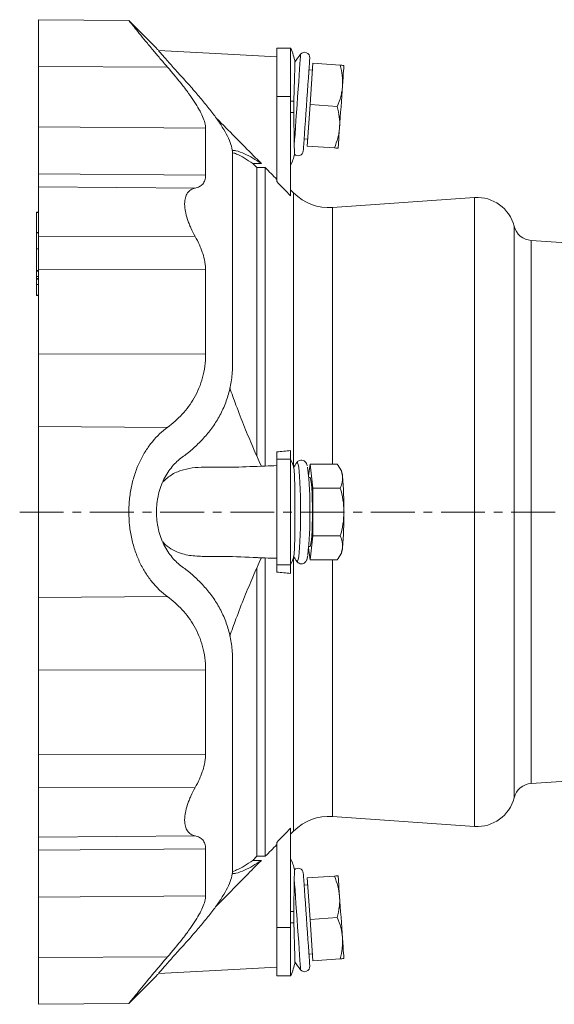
# Model space of a CAD drawing. Header units: millimetres. Extents: x 56 to 764, y -19 to 614.
# Tile 4 of 7: x 58 to 213, y 325 to 610. Entities that reach past the tile are written whole.
import ezdxf

# ---------------------------------------------------------------- set-up
doc = ezdxf.new("R2010")
doc.units = ezdxf.units.MM
doc.linetypes.add('CENTERX2', pattern=[20.32, 12.7, -2.54, 2.54, -2.54])
doc.layers.add('FORMAT', color=7, linetype='Continuous')

msp = doc.modelspace()

# ---------------------------------------------------------------- linework, layer by layer
at = {"color": 7, "linetype": 'Continuous', "lineweight": 15}
for p, q in [((89.69, 609.82), (63.45, 610.05)), ((63.45, 596.53), (63.45, 610.05)), ((97.64, 601.82), (89.7, 609.76)), ((136.45, 601.78), (132.45, 601.78)), ((132.45, 601.78), (132.45, 587.82)), ((136.45, 601.78), (136.45, 587.82)), ((63.45, 596.53), (63.45, 579.01)), ((142.75, 595.45), (141.76, 595.52)), ((142.06, 585.47), (142.89, 597.44)), ((142.89, 597.44), (150.8, 596.89)), ((132.45, 587.82), (132.45, 563.22)), ((136.45, 587.82), (136.45, 559.08)), ((141.22, 573.5), (142.06, 585.47)), ((142.06, 585.47), (149.96, 584.92)), ((63.45, 579.01), (63.45, 565.42)), ((111.83, 565.08), (111.83, 578.62)), ((140.36, 575.56), (141.36, 575.5)), ((141.22, 573.5), (149.13, 572.95)), ((119.64, 510.27), (119.64, 571.4)), ((125.51, 568.4), (126.65, 567.24)), ((125.51, 568.4), (127.98, 568.4)), ((126.65, 567.24), (126.65, 483.89)), ((126.65, 567.24), (129.12, 567.24)), ((129.12, 567.24), (129.12, 480.91)), ((63.45, 565.42), (63.45, 561.71)), ((63.45, 547.4), (63.45, 561.71)), ((137.32, 559.92), (136.45, 560.79)), ((189.69, 558.59), (148.59, 555.71)), ((63.45, 554.33), (62.95, 554.33)), ((62.95, 554.29), (62.95, 554.33)), ((62.95, 554.29), (62.95, 548.5)), ((62.95, 548.37), (62.95, 548.5)), ((62.95, 548.37), (62.95, 543.78)), ((63.45, 537.89), (63.45, 547.4)), ((275.38, 541.34), (206.07, 546.18)), ((63.45, 543.78), (62.95, 543.78)), ((62.95, 543.75), (62.95, 543.78)), ((62.95, 543.75), (62.95, 537.49)), ((62.95, 537.32), (62.95, 537.49)), ((62.95, 537.32), (62.95, 535.8)), ((62.95, 535.76), (62.95, 535.8)), ((62.95, 535.76), (63.45, 535.76)), ((62.95, 535.76), (62.95, 535.17)), ((63.45, 513.4), (63.45, 537.89)), ((111.83, 537.64), (111.83, 513.24)), ((62.95, 535), (62.95, 535.17)), ((62.95, 535), (62.95, 533.47)), ((62.95, 533.44), (62.95, 533.47)), ((62.95, 533.44), (63.45, 533.44)), ((62.95, 533.44), (62.95, 530.35)), ((62.95, 530.26), (62.95, 530.35)), ((62.95, 530.26), (63.45, 530.26)), ((63.45, 492.38), (63.45, 513.4)), ((63.45, 442.87), (63.45, 492.38)), ((132.45, 485.02), (132.45, 482.87)), ((136.45, 485.38), (136.45, 482.87)), ((132.45, 482.87), (132.45, 452.38)), ((136.45, 482.87), (136.45, 452.38)), ((138.24, 481.91), (138.21, 481.87)), ((142.06, 481.48), (141.65, 478.12)), ((142.89, 474.55), (142.06, 481.48)), ((142.06, 481.48), (149.96, 481.48)), ((129.12, 480.91), (127.97, 480.91)), ((151.13, 479.54), (150.53, 480.59)), ((142.06, 477.62), (141.69, 477.62)), ((142.89, 460.7), (142.89, 474.55)), ((142.89, 474.55), (150.8, 474.55)), ((142.06, 453.77), (142.89, 460.7)), ((142.89, 460.7), (150.8, 460.7)), ((141.65, 457.12), (142.06, 453.77)), ((141.69, 457.62), (142.06, 457.62)), ((127.97, 454.34), (129.12, 454.34)), ((129.12, 454.34), (129.12, 368.01)), ((138.21, 453.37), (138.24, 453.34)), ((142.06, 453.77), (149.96, 453.77)), ((150.53, 454.66), (151.13, 455.71)), ((126.65, 451.35), (126.65, 368.01)), ((132.45, 452.38), (132.45, 450.23)), ((136.45, 452.38), (136.45, 449.87)), ((63.45, 442.87), (63.45, 421.85)), ((119.64, 424.98), (119.64, 363.85)), ((63.45, 421.85), (63.45, 397.36)), ((111.83, 397.6), (111.83, 422.01)), ((63.45, 397.36), (63.45, 387.85)), ((206.07, 389.06), (275.38, 393.91)), ((63.45, 387.85), (63.45, 373.54)), ((148.59, 379.54), (189.69, 376.66)), ((136.45, 376.16), (136.45, 347.43)), ((63.45, 369.83), (63.45, 373.54)), ((136.45, 374.46), (137.32, 375.32)), ((132.45, 372.03), (132.45, 347.43)), ((63.45, 356.24), (63.45, 369.83)), ((111.83, 370.17), (111.83, 356.63)), ((126.65, 368.01), (125.51, 366.85)), ((129.12, 368.01), (126.65, 368.01)), ((127.98, 366.85), (125.51, 366.85)), ((141.22, 361.75), (149.13, 362.3)), ((141.36, 359.75), (140.36, 359.68)), ((142.06, 349.78), (141.22, 361.75)), ((63.45, 338.72), (63.45, 356.24)), ((142.06, 349.78), (149.96, 350.33)), ((142.89, 337.81), (142.06, 349.78)), ((132.45, 347.43), (132.45, 333.46)), ((136.45, 347.43), (136.45, 333.46)), ((141.76, 339.73), (142.75, 339.8)), ((63.45, 325.2), (63.45, 338.72)), ((142.89, 337.81), (150.8, 338.36)), ((89.7, 325.49), (97.64, 333.43)), ((132.45, 333.46), (136.45, 333.46)), ((63.45, 325.2), (89.69, 325.43))]:
    msp.add_line(p, q, dxfattribs=at)
at = {"color": 8, "linetype": 'Continuous', "lineweight": 0}
for p, q in [((63.45, 596.53), (100.8, 596.35)), ((132.45, 587.82), (136.45, 587.82)), ((136.45, 586.48), (137.38, 586.48)), ((136.45, 583.17), (137.35, 583.17)), ((63.45, 579.01), (111.83, 578.62)), ((63.45, 565.42), (111.83, 565.08)), ((63.45, 561.71), (108.81, 561.31)), ((137.32, 559.92), (137.32, 480.5)), ((189.69, 467.62), (189.69, 558.59)), ((148.59, 555.71), (148.59, 481.48)), ((62.95, 554.29), (63.45, 554.29)), ((201.12, 550.32), (201.12, 384.93)), ((62.95, 548.5), (63.45, 548.5)), ((62.95, 548.37), (63.45, 548.37)), ((63.45, 547.4), (108.81, 547.35)), ((206.07, 546.18), (206.07, 389.06)), ((62.95, 543.75), (63.45, 543.75)), ((62.95, 537.49), (63.45, 537.49)), ((62.95, 537.32), (63.45, 537.32)), ((62.95, 535.8), (63.45, 535.8)), ((63.45, 537.89), (111.83, 537.64)), ((62.95, 535.17), (63.45, 535.17)), ((62.95, 535), (63.45, 535)), ((62.95, 533.47), (63.45, 533.47)), ((62.95, 530.35), (63.45, 530.35)), ((63.45, 513.4), (111.83, 513.24)), ((63.45, 492.38), (100.8, 492.1)), ((132.45, 482.87), (136.45, 482.87)), ((189.69, 376.66), (189.69, 467.62)), ((137.32, 454.75), (137.32, 375.32)), ((148.59, 453.77), (148.59, 379.54)), ((132.45, 452.38), (136.45, 452.38)), ((63.45, 442.87), (100.8, 443.14)), ((63.45, 421.85), (111.83, 422.01)), ((63.45, 397.36), (111.83, 397.6)), ((63.45, 387.85), (108.81, 387.9)), ((63.45, 373.54), (108.81, 373.93)), ((63.45, 369.83), (111.83, 370.17)), ((63.45, 356.24), (111.83, 356.63)), ((136.45, 352.07), (137.35, 352.07)), ((136.45, 348.76), (137.38, 348.76)), ((132.45, 347.43), (136.45, 347.43)), ((63.45, 338.72), (100.8, 338.9))]:
    msp.add_line(p, q, dxfattribs=at)
at = {"color": 7, "linetype": 'Continuous', "lineweight": 15, "flags": 128}
for points in [[(132.45, 599.3), (114.67, 600.23), (98.26, 601.09)], [(140.12, 572.07), (140.12, 572.12), (140.14, 572.46), (140.19, 573.15), (140.26, 574.16), (140.35, 575.46), (140.46, 577.02), (140.59, 578.81), (140.72, 580.77), (140.87, 582.85), (141.02, 585), (141.17, 587.16), (141.32, 589.29), (141.46, 591.31), (141.59, 593.19), (141.71, 594.87), (141.81, 596.31), (141.89, 597.47), (141.95, 598.31), (141.99, 598.83), (142, 599.01)], [(151.45, 590.83), (151.54, 592.13), (151.63, 593.31), (151.7, 594.34), (151.76, 595.21), (151.81, 595.9), (151.84, 596.41), (151.86, 596.71), (151.87, 596.81)], [(150.61, 578.86), (150.71, 580.26), (150.82, 581.74), (150.92, 583.28), (151.03, 584.84), (151.14, 586.41), (151.25, 587.94), (151.35, 589.42), (151.45, 590.83)], [(150.2, 572.87), (150.2, 572.97), (150.22, 573.28), (150.26, 573.78), (150.31, 574.48), (150.37, 575.35), (150.44, 576.38), (150.52, 577.56), (150.61, 578.86)], [(142.75, 467.62), (142.74, 469.52), (142.7, 471.34), (142.64, 473.03), (142.56, 474.52), (142.46, 475.77), (142.34, 476.72), (142.22, 477.34), (142.09, 477.61), (142.06, 477.62)], [(142.06, 457.62), (142.09, 457.64), (142.22, 457.91), (142.34, 458.53), (142.46, 459.48), (142.56, 460.72), (142.64, 462.22), (142.7, 463.91), (142.74, 465.73), (142.75, 467.62)], [(142, 336.24), (141.99, 336.41), (141.95, 336.93), (141.89, 337.78), (141.81, 338.94), (141.71, 340.38), (141.59, 342.06), (141.46, 343.93), (141.32, 345.96), (141.17, 348.08), (141.02, 350.25), (140.87, 352.4), (140.72, 354.48), (140.59, 356.44), (140.46, 358.22), (140.35, 359.79), (140.26, 361.09), (140.19, 362.1), (140.14, 362.78), (140.12, 363.13), (140.12, 363.17)], [(150.2, 362.38), (150.2, 362.27), (150.22, 361.97), (150.26, 361.46), (150.31, 360.77), (150.37, 359.9), (150.44, 358.87), (150.52, 357.69), (150.61, 356.39)], [(151.45, 344.42), (151.35, 345.82), (151.25, 347.31), (151.14, 348.84), (151.03, 350.4), (150.92, 351.97), (150.82, 353.5), (150.71, 354.99), (150.61, 356.39)], [(151.87, 338.43), (151.86, 338.54), (151.84, 338.84), (151.81, 339.34), (151.76, 340.04), (151.7, 340.91), (151.63, 341.94), (151.54, 343.12), (151.45, 344.42)], [(98.26, 334.16), (114.67, 335.02), (132.45, 335.95)]]:
    msp.add_lwpolyline(points, dxfattribs=at)
at = {"color": 8, "linetype": 'Continuous', "lineweight": 0, "flags": 128}
for points in [[(137.51, 573.86), (137.6, 575.28), (137.72, 576.97), (137.86, 578.87), (138, 580.95), (138.16, 583.16), (138.31, 585.42), (138.47, 587.7), (138.63, 589.92), (138.78, 592.04), (138.91, 594), (139.04, 595.75), (139.14, 597.25), (139.23, 598.45), (139.29, 599.34), (139.32, 599.88), (139.34, 600.06)], [(138.24, 453.34), (138.31, 453.27), (138.47, 453.4), (138.63, 453.89), (138.78, 454.73), (138.91, 455.9), (139.04, 457.36), (139.14, 459.08), (139.23, 461.02), (139.29, 463.13), (139.32, 465.35), (139.34, 467.62), (139.32, 469.9), (139.29, 472.12), (139.23, 474.23), (139.14, 476.16), (139.04, 477.89), (138.91, 479.35), (138.78, 480.52), (138.63, 481.36), (138.47, 481.85), (138.31, 481.98), (138.24, 481.91)], [(139.34, 335.19), (139.32, 335.37), (139.29, 335.91), (139.23, 336.79), (139.14, 338), (139.04, 339.5), (138.91, 341.25), (138.78, 343.21), (138.63, 345.32), (138.47, 347.55), (138.31, 349.82), (138.16, 352.09), (138, 354.29), (137.86, 356.37), (137.72, 358.28), (137.6, 359.97), (137.51, 361.39)]]:
    msp.add_lwpolyline(points, dxfattribs=at)
at = {"color": 7, "linetype": 'Continuous', "lineweight": 15}
for centre, radius, start, end in [((121.96, 595.02), 16, 9.8846, 25.0089), ((158.79, 584.3), 25.03, 140.9937, 147.4343), ((140.5, 599.11), 1.5, 356, 140.9937), ((121.96, 574.64), 16, 334.9911, 347.4188), ((138.62, 572.18), 1.5, 224.2208, 356), ((147.58, 570.18), 14.5, 225, 274), ((190.46, 547.61), 11, 14.2335, 94), ((206.45, 551.67), 5.5, 194.2335, 266), ((121.96, 476.16), 16, 15.4077, 25.0089), ((158.79, 467.62), 25.03, 145.194, 149.0627), ((58.52, 469.76), 83.51, 358.5352, 7.4444), ((146.95, 477.87), 4.5, 1.8697, 21.7117), ((50.61, 468.75), 101.26, 359.3625, 5.25), ((50.27, 465.68), 91.75, 353.3608, 1.213), ((50.61, 466.5), 101.26, 354.75, 0.6375), ((146.95, 457.38), 4.5, 338.2883, 358.1303), ((121.96, 459.09), 16, 334.9911, 344.5923), ((158.79, 467.62), 25.03, 210.9483, 214.806), ((206.45, 383.58), 5.5, 94, 165.7665), ((190.46, 387.63), 11, 266, 345.7665), ((147.58, 365.07), 14.5, 86, 135), ((121.96, 360.61), 16, 12.577, 25.0089), ((138.62, 363.07), 1.5, 4, 134.8169), ((121.96, 340.23), 16, 334.9911, 350.1195), ((158.79, 350.95), 25.03, 212.5684, 219.0063), ((140.5, 336.14), 1.5, 219.0063, 4)]:
    msp.add_arc(centre, radius, start, end, dxfattribs=at)
for points, knots in [([(89.69, 609.75), (89.68, 609.76), (89.66, 609.79), (90.12, 609.22), (91.08, 608.02), (92.56, 606.19), (94.43, 603.9), (96.48, 601.42), (98.62, 598.88), (100.07, 597.2), (100.8, 596.35)], [0, 0, 0, 0, 0.066138, 0.194619, 0.33508, 0.480294, 0.620576, 0.764048, 0.881403, 1, 1, 1, 1]), ([(105.07, 593.39), (104.56, 593.96), (104.05, 594.51), (103.08, 595.59), (102.61, 596.12), (101.73, 597.12), (101.31, 597.6), (100.52, 598.5), (100.14, 598.92), (99.46, 599.7), (99.16, 600.05), (98.63, 600.67), (98.4, 600.94), (98.11, 601.26), (98.03, 601.36), (97.89, 601.53), (97.83, 601.6), (97.68, 601.76), (97.64, 601.82), (97.64, 601.82)], [0, 0, 0, 0, 0.125, 0.125, 0.25, 0.25, 0.375, 0.375, 0.5, 0.5, 0.625, 0.625, 0.75, 0.75, 0.8125, 0.8125, 0.875, 0.875, 1, 1, 1, 1]), ([(111.83, 578.62), (111.83, 579.6), (111.53, 580.75), (110.69, 582.71), (110.34, 583.4), (109.53, 584.86), (109.07, 585.61), (108.07, 587.14), (107.52, 587.93), (106.35, 589.54), (105.72, 590.37), (103.74, 592.88), (102.31, 594.6), (100.8, 596.35)], [0, 0, 0, 0, 0.25, 0.25, 0.375, 0.375, 0.5, 0.5, 0.625, 0.625, 0.75, 0.75, 1, 1, 1, 1]), ([(137.71, 597.76), (137.71, 597.77), (137.71, 597.82), (137.7, 597.52), (137.69, 596.87), (137.66, 595.86), (137.62, 594.53), (137.58, 592.95), (137.52, 591.12), (137.46, 588.97), (137.41, 587.37), (137.38, 586.48)], [0, 0, 0, 0, 0.038967, 0.157369, 0.272646, 0.391286, 0.506184, 0.624451, 0.738679, 0.85625, 1, 1, 1, 1]), ([(150.8, 596.89), (151.06, 595.89), (151.26, 594.88), (151.49, 592.86), (151.52, 591.85), (151.45, 590.83)], [0, 0, 0, 0, 0.5, 0.5, 1, 1, 1, 1]), ([(150.8, 596.89), (151.13, 596.87), (151.4, 596.85), (151.77, 596.82), (151.87, 596.81), (151.87, 596.81)], [0, 0, 0, 0, 0.5, 0.5, 1, 1, 1, 1]), ([(105.07, 593.39), (106.05, 592.31), (107.01, 591.25), (108.87, 589.13), (109.77, 588.09), (111.48, 586.03), (112.3, 585.02), (113.85, 583.04), (114.58, 582.06), (115.93, 580.14), (116.54, 579.21), (117.63, 577.41), (118.09, 576.55), (118.84, 574.92), (119.14, 574.15), (119.53, 572.7), (119.64, 572.02), (119.64, 571.4)], [0, 0, 0, 0, 0.125, 0.125, 0.25, 0.25, 0.375, 0.375, 0.5, 0.5, 0.625, 0.625, 0.75, 0.75, 0.875, 0.875, 1, 1, 1, 1]), ([(151.45, 590.83), (151.42, 590.32), (151.36, 589.81), (151.19, 588.81), (151.08, 588.31), (150.7, 586.84), (150.36, 585.87), (149.96, 584.92)], [0, 0, 0, 0, 0.25, 0.25, 0.5, 0.5, 1, 1, 1, 1]), ([(149.96, 584.92), (150.22, 583.92), (150.42, 582.91), (150.65, 580.89), (150.69, 579.88), (150.61, 578.86)], [0, 0, 0, 0, 0.5, 0.5, 1, 1, 1, 1]), ([(114.72, 581.8), (115.55, 580.97), (119.59, 576.9), (124.01, 572.43), (127.6, 568.78), (127.98, 568.4)], [0, 0, 0, 0, 0.185986, 0.913014, 1, 1, 1, 1]), ([(137.51, 573.86), (137.5, 574.42), (137.49, 575.05), (137.47, 576.09), (137.46, 576.46), (137.45, 577.21), (137.45, 577.6), (137.43, 578.39), (137.43, 578.8), (137.41, 579.64), (137.41, 580.07), (137.38, 581.38), (137.37, 582.27), (137.35, 583.17)], [0, 0, 0, 0, 0.25, 0.25, 0.375, 0.375, 0.5, 0.5, 0.625, 0.625, 0.75, 0.75, 1, 1, 1, 1]), ([(150.61, 578.86), (150.58, 578.35), (150.52, 577.84), (150.35, 576.84), (150.24, 576.34), (149.86, 574.87), (149.52, 573.9), (149.13, 572.95)], [0, 0, 0, 0, 0.25, 0.25, 0.5, 0.5, 1, 1, 1, 1]), ([(137.56, 571.15), (137.56, 571.15), (137.56, 571.15), (137.55, 571.58), (137.53, 572.38), (137.52, 573.22), (137.51, 573.77), (137.51, 573.86)], [0, 0, 0, 0, 0.1713608, 0.4324149, 0.688247, 0.9521836, 1, 1, 1, 1]), ([(149.13, 572.95), (149.45, 572.92), (149.72, 572.91), (150.1, 572.88), (150.2, 572.87), (150.2, 572.87)], [0, 0, 0, 0, 0.5, 0.5, 1, 1, 1, 1]), ([(119.57, 572.28), (119.92, 572.23), (121.06, 572.1), (123.04, 571.34), (125.49, 570.11), (127.15, 568.97), (127.98, 568.4)], [0, 0, 0, 0, 0.139052, 0.446034, 0.722351, 1, 1, 1, 1]), ([(125.51, 568.4), (124.7, 568.94), (123.1, 570.04), (121.18, 571.08), (120.1, 571.45), (119.75, 571.57)], [0, 0, 0, 0, 0.403249, 0.806488, 1, 1, 1, 1]), ([(108.81, 561.31), (109.26, 561.41), (109.67, 561.55), (110.23, 561.85), (110.4, 561.96), (110.72, 562.21), (110.87, 562.35), (111.27, 562.82), (111.48, 563.19), (111.69, 563.83), (111.74, 564.06), (111.81, 564.55), (111.83, 564.81), (111.83, 565.08)], [0, 0, 0, 0, 0.25, 0.25, 0.375, 0.375, 0.5, 0.5, 0.75, 0.75, 0.875, 0.875, 1, 1, 1, 1]), ([(108.81, 561.31), (108.36, 561.22), (107.94, 561.06), (107.39, 560.71), (107.22, 560.58), (106.89, 560.27), (106.74, 560.1), (106.34, 559.53), (106.13, 559.08), (105.85, 558.01), (105.78, 557.42), (105.78, 556.43), (105.8, 556.09), (105.87, 555.38), (105.92, 555), (106.13, 553.87), (106.34, 553.09), (106.74, 551.87), (106.89, 551.46), (107.21, 550.64), (107.38, 550.23), (107.94, 548.99), (108.36, 548.17), (108.81, 547.35)], [0, 0, 0, 0, 0.125, 0.125, 0.1875, 0.1875, 0.25, 0.25, 0.375, 0.375, 0.5, 0.5, 0.5625, 0.5625, 0.625, 0.625, 0.75, 0.75, 0.8125, 0.8125, 0.875, 0.875, 1, 1, 1, 1]), ([(108.81, 547.35), (109.26, 546.55), (109.67, 545.73), (110.23, 544.51), (110.4, 544.1), (110.72, 543.27), (110.87, 542.85), (111.27, 541.61), (111.48, 540.79), (111.69, 539.59), (111.74, 539.19), (111.81, 538.41), (111.83, 538.02), (111.83, 537.64)], [0, 0, 0, 0, 0.25, 0.25, 0.375, 0.375, 0.5, 0.5, 0.75, 0.75, 0.875, 0.875, 1, 1, 1, 1]), ([(111.83, 513.24), (111.83, 510.85), (111.53, 508.61), (110.69, 505.46), (110.34, 504.45), (109.53, 502.48), (109.07, 501.56), (108.07, 499.79), (107.52, 498.95), (106.35, 497.36), (105.72, 496.61), (103.74, 494.47), (102.31, 493.21), (100.8, 492.1)], [0, 0, 0, 0, 0.25, 0.25, 0.375, 0.375, 0.5, 0.5, 0.625, 0.625, 0.75, 0.75, 1, 1, 1, 1]), ([(105.07, 483.47), (106.05, 484.18), (107.01, 484.93), (108.87, 486.54), (109.77, 487.39), (111.48, 489.19), (112.3, 490.13), (113.85, 492.15), (114.58, 493.21), (115.93, 495.46), (116.54, 496.64), (117.63, 499.12), (118.09, 500.4), (118.84, 503.06), (119.14, 504.43), (119.53, 507.28), (119.64, 508.77), (119.64, 510.27)], [0, 0, 0, 0, 0.125, 0.125, 0.25, 0.25, 0.375, 0.375, 0.5, 0.5, 0.625, 0.625, 0.75, 0.75, 0.875, 0.875, 1, 1, 1, 1]), ([(118.85, 503.54), (119.44, 501.88), (120.81, 498.03), (123.04, 492.32), (125.49, 486.4), (127.15, 482.71), (127.98, 480.87)], [0, 0, 0, 0, 0.212634, 0.49338, 0.74608, 1, 1, 1, 1]), ([(100.8, 492.1), (99.23, 490.95), (97.77, 489.59), (96.11, 487.56), (95.78, 487.14), (95.15, 486.27), (94.84, 485.81), (93.94, 484.4), (93.39, 483.41), (92.38, 481.31), (91.92, 480.21), (91.32, 478.46), (91.13, 477.86), (90.79, 476.66), (90.63, 476.04), (90.22, 474.19), (90, 472.92), (89.79, 470.97), (89.73, 470.31), (89.66, 468.98), (89.64, 468.32), (89.64, 466.33), (89.71, 465.02), (89.92, 463.07), (90.01, 462.42), (90.22, 461.13), (90.35, 460.49), (90.76, 458.62), (91.1, 457.42), (91.7, 455.69), (91.91, 455.12), (92.36, 454.01), (92.6, 453.46), (93.37, 451.87), (93.92, 450.88), (95.11, 449.01), (95.74, 448.13), (96.75, 446.91), (97.09, 446.51), (97.8, 445.76), (98.16, 445.39), (99.25, 444.35), (100.01, 443.72), (100.8, 443.14)], [0, 0, 0, 0, 0.125, 0.125, 0.15625, 0.15625, 0.1875, 0.1875, 0.25, 0.25, 0.3125, 0.3125, 0.34375, 0.34375, 0.375, 0.375, 0.4375, 0.4375, 0.46875, 0.46875, 0.5, 0.5, 0.5625, 0.5625, 0.59375, 0.59375, 0.625, 0.625, 0.6875, 0.6875, 0.71875, 0.71875, 0.75, 0.75, 0.8125, 0.8125, 0.875, 0.875, 0.90625, 0.90625, 0.9375, 0.9375, 1, 1, 1, 1]), ([(105.07, 483.47), (104.56, 483.1), (104.05, 482.68), (103.08, 481.78), (102.61, 481.28), (101.73, 480.22), (101.31, 479.66), (100.52, 478.45), (100.14, 477.81), (99.46, 476.43), (99.16, 475.72), (98.63, 474.23), (98.4, 473.45), (98.11, 472.24), (98.03, 471.83), (97.89, 471), (97.83, 470.58), (97.68, 469.33), (97.64, 468.48), (97.64, 467.62)], [0, 0, 0, 0, 0.125, 0.125, 0.25, 0.25, 0.375, 0.375, 0.5, 0.5, 0.625, 0.625, 0.75, 0.75, 0.8125, 0.8125, 0.875, 0.875, 1, 1, 1, 1]), ([(141.26, 481.02), (141.26, 481.04), (141.22, 481.22), (141.13, 481.46), (140.95, 481.85), (140.61, 482.27), (140.07, 482.59), (139.39, 482.66), (138.78, 482.46), (138.38, 482.12), (138.19, 481.87), (138.14, 481.76), (138.13, 481.74)], [0, 0, 0, 0, 0.013956, 0.195561, 0.341509, 0.447313, 0.556282, 0.668995, 0.779343, 0.875033, 0.975168, 1, 1, 1, 1]), ([(149.96, 481.48), (150.36, 480.91), (150.7, 480.34), (151.21, 479.19), (151.38, 478.61), (151.45, 478.02)], [0, 0, 0, 0, 0.5, 0.5, 1, 1, 1, 1]), ([(127.98, 480.87), (127.95, 480.87), (125.06, 480.77), (121.01, 480.55), (115.81, 480.54), (112.31, 480.65), (108.83, 480.54), (105.43, 479.95), (102.2, 478.74), (100.37, 477.13), (99.49, 476.35)], [0, 0, 0, 0, 0.00351, 0.297993, 0.417088, 0.537237, 0.656679, 0.774456, 0.891546, 1, 1, 1, 1]), ([(137.38, 454.84), (137.41, 454.93), (137.43, 455.09), (137.46, 455.43), (137.48, 455.56), (137.5, 455.86), (137.51, 456.03), (137.54, 456.57), (137.56, 456.99), (137.58, 457.71), (137.59, 457.96), (137.61, 458.5), (137.62, 458.78), (137.64, 459.66), (137.65, 460.28), (137.67, 461.61), (137.68, 462.32), (137.7, 463.78), (137.7, 464.53), (137.71, 465.67), (137.71, 466.06), (137.71, 466.84), (137.71, 467.23), (137.71, 468.4), (137.71, 469.17), (137.7, 470.32), (137.7, 470.7), (137.7, 471.46), (137.69, 471.83), (137.68, 472.91), (137.67, 473.61), (137.66, 474.62), (137.65, 474.95), (137.64, 475.57), (137.63, 475.88), (137.61, 476.75), (137.59, 477.28), (137.56, 478.25), (137.54, 478.67), (137.51, 479.21), (137.5, 479.38), (137.48, 479.68), (137.46, 479.81), (137.43, 480.16), (137.41, 480.32), (137.38, 480.41)], [0, 0, 0, 0, 0.0625, 0.0625, 0.09375, 0.09375, 0.125, 0.125, 0.1875, 0.1875, 0.21875, 0.21875, 0.25, 0.25, 0.3125, 0.3125, 0.375, 0.375, 0.4375, 0.4375, 0.46875, 0.46875, 0.5, 0.5, 0.5625, 0.5625, 0.59375, 0.59375, 0.625, 0.625, 0.6875, 0.6875, 0.71875, 0.71875, 0.75, 0.75, 0.8125, 0.8125, 0.875, 0.875, 0.90625, 0.90625, 0.9375, 0.9375, 1, 1, 1, 1]), ([(151.45, 478.02), (151.49, 477.72), (151.5, 477.43), (151.47, 476.84), (151.43, 476.55), (151.26, 475.69), (151.06, 475.12), (150.8, 474.55)], [0, 0, 0, 0, 0.25, 0.25, 0.5, 0.5, 1, 1, 1, 1]), ([(151.87, 467.62), (151.87, 468.21), (151.85, 468.8), (151.75, 469.98), (151.67, 470.56), (151.39, 472.3), (151.12, 473.43), (150.8, 474.55)], [0, 0, 0, 0, 0.25, 0.25, 0.5, 0.5, 1, 1, 1, 1]), ([(105.07, 451.77), (104.56, 452.15), (104.05, 452.56), (103.08, 453.47), (102.61, 453.97), (101.73, 455.03), (101.31, 455.59), (100.52, 456.8), (100.14, 457.44), (99.46, 458.82), (99.16, 459.53), (98.63, 461.02), (98.4, 461.8), (98.11, 463.01), (98.03, 463.42), (97.89, 464.25), (97.83, 464.67), (97.68, 465.92), (97.64, 466.77), (97.64, 467.62)], [0, 0, 0, 0, 0.125, 0.125, 0.25, 0.25, 0.375, 0.375, 0.5, 0.5, 0.625, 0.625, 0.75, 0.75, 0.8125, 0.8125, 0.875, 0.875, 1, 1, 1, 1]), ([(150.8, 460.7), (151.13, 461.82), (151.4, 462.98), (151.77, 465.29), (151.87, 466.45), (151.87, 467.62)], [0, 0, 0, 0, 0.5, 0.5, 1, 1, 1, 1]), ([(99.46, 458.97), (99.71, 458.69), (100.6, 457.74), (102.33, 456.6), (105.17, 455.38), (108.76, 454.79), (112.97, 454.77), (119.01, 454.79), (124.01, 454.52), (127.6, 454.39), (127.98, 454.38)], [0, 0, 0, 0, 0.033504, 0.115964, 0.198545, 0.34188, 0.486161, 0.63051, 0.960516, 1, 1, 1, 1]), ([(150.8, 460.7), (151.06, 460.13), (151.26, 459.56), (151.49, 458.4), (151.52, 457.82), (151.45, 457.23)], [0, 0, 0, 0, 0.5, 0.5, 1, 1, 1, 1]), ([(151.45, 457.23), (151.42, 456.94), (151.36, 456.64), (151.19, 456.06), (151.08, 455.77), (150.7, 454.9), (150.36, 454.33), (149.96, 453.77)], [0, 0, 0, 0, 0.25, 0.25, 0.5, 0.5, 1, 1, 1, 1]), ([(118.85, 431.71), (119.44, 433.37), (120.81, 437.22), (123.04, 442.93), (125.49, 448.85), (127.15, 452.53), (127.98, 454.38)], [0, 0, 0, 0, 0.212634, 0.49338, 0.74608, 1, 1, 1, 1]), ([(138.17, 453.47), (138.2, 453.41), (138.28, 453.25), (138.59, 452.92), (139.16, 452.63), (139.84, 452.6), (140.42, 452.84), (140.79, 453.18), (141.01, 453.52), (141.17, 453.88), (141.28, 454.26), (141.35, 454.64), (141.38, 454.83)], [0, 0, 0, 0, 0.05287, 0.140604, 0.231404, 0.324666, 0.412946, 0.491845, 0.576269, 0.680786, 0.838242, 1, 1, 1, 1]), ([(105.07, 451.77), (106.05, 451.07), (107.01, 450.31), (108.87, 448.71), (109.77, 447.86), (111.48, 446.06), (112.3, 445.11), (113.85, 443.1), (114.58, 442.04), (115.93, 439.79), (116.54, 438.61), (117.63, 436.13), (118.09, 434.85), (118.84, 432.19), (119.14, 430.81), (119.53, 427.96), (119.64, 426.48), (119.64, 424.98)], [0, 0, 0, 0, 0.125, 0.125, 0.25, 0.25, 0.375, 0.375, 0.5, 0.5, 0.625, 0.625, 0.75, 0.75, 0.875, 0.875, 1, 1, 1, 1]), ([(111.83, 422.01), (111.83, 424.4), (111.53, 426.63), (110.69, 429.78), (110.34, 430.8), (109.53, 432.76), (109.07, 433.69), (108.07, 435.46), (107.52, 436.29), (106.35, 437.88), (105.72, 438.64), (103.74, 440.78), (102.31, 442.03), (100.8, 443.14)], [0, 0, 0, 0, 0.25, 0.25, 0.375, 0.375, 0.5, 0.5, 0.625, 0.625, 0.75, 0.75, 1, 1, 1, 1]), ([(108.81, 387.9), (109.26, 388.7), (109.67, 389.51), (110.23, 390.74), (110.4, 391.15), (110.72, 391.98), (110.87, 392.39), (111.27, 393.64), (111.48, 394.46), (111.69, 395.66), (111.74, 396.05), (111.81, 396.84), (111.83, 397.23), (111.83, 397.6)], [0, 0, 0, 0, 0.25, 0.25, 0.375, 0.375, 0.5, 0.5, 0.75, 0.75, 0.875, 0.875, 1, 1, 1, 1]), ([(108.81, 373.93), (108.36, 374.03), (107.94, 374.19), (107.39, 374.53), (107.22, 374.67), (106.89, 374.97), (106.74, 375.15), (106.34, 375.72), (106.13, 376.17), (105.85, 377.24), (105.78, 377.83), (105.78, 378.81), (105.8, 379.16), (105.87, 379.87), (105.92, 380.24), (106.13, 381.37), (106.34, 382.16), (106.74, 383.38), (106.89, 383.79), (107.21, 384.61), (107.38, 385.02), (107.94, 386.25), (108.36, 387.08), (108.81, 387.9)], [0, 0, 0, 0, 0.125, 0.125, 0.1875, 0.1875, 0.25, 0.25, 0.375, 0.375, 0.5, 0.5, 0.5625, 0.5625, 0.625, 0.625, 0.75, 0.75, 0.8125, 0.8125, 0.875, 0.875, 1, 1, 1, 1]), ([(108.81, 373.93), (109.26, 373.84), (109.67, 373.7), (110.23, 373.4), (110.4, 373.29), (110.72, 373.04), (110.87, 372.9), (111.27, 372.42), (111.48, 372.06), (111.69, 371.42), (111.74, 371.19), (111.81, 370.7), (111.83, 370.44), (111.83, 370.17)], [0, 0, 0, 0, 0.25, 0.25, 0.375, 0.375, 0.5, 0.5, 0.75, 0.75, 0.875, 0.875, 1, 1, 1, 1]), ([(127.98, 366.85), (127.95, 366.82), (125.06, 363.88), (120.63, 359.41), (116.24, 354.97), (114.71, 353.42)], [0, 0, 0, 0, 0.007708, 0.654396, 1, 1, 1, 1]), ([(119.57, 362.97), (119.92, 363.01), (121.06, 363.15), (123.04, 363.91), (125.49, 365.14), (127.15, 366.28), (127.98, 366.85)], [0, 0, 0, 0, 0.139052, 0.446034, 0.722351, 1, 1, 1, 1]), ([(125.51, 366.85), (124.7, 366.3), (123.1, 365.2), (121.18, 364.17), (120.1, 363.79), (119.75, 363.67)], [0, 0, 0, 0, 0.403249, 0.806488, 1, 1, 1, 1]), ([(105.07, 341.86), (106.05, 342.93), (107.01, 344), (108.87, 346.12), (109.77, 347.16), (111.48, 349.21), (112.3, 350.22), (113.85, 352.21), (114.58, 353.19), (115.93, 355.1), (116.54, 356.04), (117.63, 357.84), (118.09, 358.69), (118.84, 360.32), (119.14, 361.1), (119.53, 362.55), (119.64, 363.23), (119.64, 363.85)], [0, 0, 0, 0, 0.125, 0.125, 0.25, 0.25, 0.375, 0.375, 0.5, 0.5, 0.625, 0.625, 0.75, 0.75, 0.875, 0.875, 1, 1, 1, 1]), ([(137.51, 361.39), (137.51, 361.63), (137.52, 362.29), (137.54, 363.14), (137.55, 363.8), (137.56, 364.13), (137.56, 364.1), (137.56, 364.09)], [0, 0, 0, 0, 0.139336, 0.383307, 0.63429, 0.880452, 1, 1, 1, 1]), ([(150.2, 362.38), (150.2, 362.38), (150.17, 362.37), (150.07, 362.37), (150, 362.36), (149.72, 362.34), (149.45, 362.32), (149.13, 362.3)], [0, 0, 0, 0, 0.25, 0.25, 0.5, 0.5, 1, 1, 1, 1]), ([(149.13, 362.3), (149.52, 361.34), (149.86, 360.38), (150.37, 358.41), (150.54, 357.41), (150.61, 356.39)], [0, 0, 0, 0, 0.5, 0.5, 1, 1, 1, 1]), ([(137.35, 352.07), (137.37, 352.98), (137.38, 353.87), (137.41, 355.17), (137.41, 355.59), (137.43, 356.44), (137.43, 356.85), (137.45, 358.05), (137.46, 358.8), (137.48, 359.84), (137.49, 360.18), (137.5, 360.81), (137.5, 361.11), (137.51, 361.39)], [0, 0, 0, 0, 0.25, 0.25, 0.375, 0.375, 0.5, 0.5, 0.75, 0.75, 0.875, 0.875, 1, 1, 1, 1]), ([(111.83, 356.63), (111.83, 355.65), (111.53, 354.5), (110.69, 352.54), (110.34, 351.84), (109.53, 350.39), (109.07, 349.64), (108.07, 348.11), (107.52, 347.32), (106.35, 345.71), (105.72, 344.88), (103.74, 342.36), (102.31, 340.65), (100.8, 338.9)], [0, 0, 0, 0, 0.25, 0.25, 0.375, 0.375, 0.5, 0.5, 0.625, 0.625, 0.75, 0.75, 1, 1, 1, 1]), ([(150.61, 356.39), (150.65, 355.88), (150.66, 355.37), (150.63, 354.35), (150.6, 353.85), (150.42, 352.33), (150.22, 351.33), (149.96, 350.33)], [0, 0, 0, 0, 0.25, 0.25, 0.5, 0.5, 1, 1, 1, 1]), ([(137.38, 348.76), (137.4, 348.07), (137.45, 346.65), (137.51, 344.65), (137.56, 342.78), (137.61, 341.14), (137.65, 339.75), (137.68, 338.65), (137.7, 337.89), (137.71, 337.48), (137.71, 337.48), (137.71, 337.48)], [0, 0, 0, 0, 0.113519, 0.23033, 0.34387, 0.460687, 0.574534, 0.691648, 0.806108, 0.923852, 1, 1, 1, 1]), ([(149.96, 350.33), (150.36, 349.37), (150.7, 348.41), (151.21, 346.44), (151.38, 345.44), (151.45, 344.42)], [0, 0, 0, 0, 0.5, 0.5, 1, 1, 1, 1]), ([(105.07, 341.86), (104.56, 341.29), (104.05, 340.73), (103.08, 339.65), (102.61, 339.13), (101.73, 338.13), (101.31, 337.65), (100.52, 336.75), (100.14, 336.33), (99.46, 335.55), (99.16, 335.19), (98.63, 334.58), (98.4, 334.31), (98.11, 333.98), (98.03, 333.89), (97.89, 333.72), (97.83, 333.65), (97.68, 333.48), (97.64, 333.43), (97.64, 333.43)], [0, 0, 0, 0, 0.125, 0.125, 0.25, 0.25, 0.375, 0.375, 0.5, 0.5, 0.625, 0.625, 0.75, 0.75, 0.8125, 0.8125, 0.875, 0.875, 1, 1, 1, 1]), ([(151.45, 344.42), (151.49, 343.91), (151.5, 343.4), (151.47, 342.38), (151.43, 341.88), (151.26, 340.36), (151.06, 339.36), (150.8, 338.36)], [0, 0, 0, 0, 0.25, 0.25, 0.5, 0.5, 1, 1, 1, 1]), ([(100.8, 338.9), (99.72, 337.63), (97.52, 335.07), (94.87, 331.88), (92.76, 329.31), (91.21, 327.39), (90.14, 326.06), (89.64, 325.43), (89.68, 325.48), (89.69, 325.5)], [0, 0, 0, 0, 0.177843, 0.360204, 0.503131, 0.649861, 0.792981, 0.941587, 1, 1, 1, 1]), ([(151.87, 338.43), (151.87, 338.43), (151.85, 338.43), (151.75, 338.43), (151.67, 338.42), (151.39, 338.4), (151.12, 338.38), (150.8, 338.36)], [0, 0, 0, 0, 0.25, 0.25, 0.5, 0.5, 1, 1, 1, 1])]:
    msp.add_open_spline(points, degree=3, knots=knots, dxfattribs=at)
for points in [[(137.35, 583.17), (137.34, 584.28), (137.34, 585.38), (137.38, 586.48)], [(129.12, 567.24), (130.23, 566.12), (131.34, 564.99), (132.45, 563.86)], [(132.45, 563.22), (133.79, 561.84), (135.12, 560.46), (136.45, 559.08)], [(136.45, 485.38), (135.12, 485.26), (133.79, 485.14), (132.45, 485.02)], [(132.45, 481.03), (131.34, 480.99), (130.23, 480.95), (129.12, 480.91)], [(129.12, 454.34), (130.23, 454.3), (131.34, 454.26), (132.45, 454.22)], [(132.45, 450.23), (133.79, 450.11), (135.12, 449.99), (136.45, 449.87)], [(136.45, 376.16), (135.12, 374.78), (133.79, 373.4), (132.45, 372.03)], [(132.45, 371.39), (131.34, 370.26), (130.23, 369.13), (129.12, 368.01)], [(137.38, 348.76), (137.34, 349.86), (137.34, 350.97), (137.35, 352.07)]]:
    msp.add_open_spline(points, degree=3, dxfattribs=at)
at = {"layer": 'FORMAT', "linetype": 'CENTERX2', "lineweight": 0}
msp.add_line((58.05, 467.62), (373.86, 467.62), dxfattribs=at)

doc.saveas('drawing.dxf')
